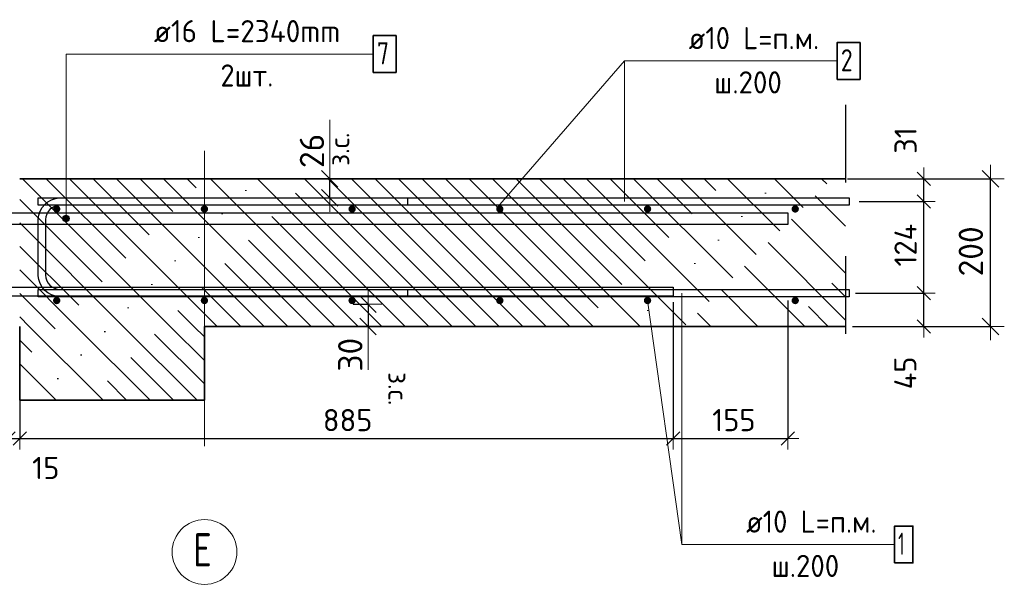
# Model space of a CAD drawing. Header units: metres. Extents: x -38 to 97, y -15 to 21.
# Tile 135 of 139: x 88.563 to 89.896, y -5.78 to -5.015. Entities that reach past the tile are written whole.
import ezdxf

# ---------------------------------------------------------------- set-up
doc = ezdxf.new("R2010")
doc.units = ezdxf.units.M
doc.header["$PDMODE"] = 65
for name, pattern in [('______11', [0.5, 0.4, -0.05, 0, -0.05]), ('______4', [0.135, 0.105, -0.03]), ('______5', [1.1, 0.8, -0.1, 0.1, -0.1])]:
    doc.linetypes.add(name, pattern=pattern)
for name, color, linetype, lineweight in [('XR$6$Арм. стержнями верхней зоны', 180, 'Continuous', 35), ('XR$6$Арм. стержнями нижней зоны', 180, 'Continuous', 35), ('XR$6$Арм.стержн. Арматура края', 96, 'Continuous', 35), ('XR$6$Арм.стержн.горизонт. 1', 180, 'Continuous', 35), ('XR$6$Арм.стержн.горизонт. 2', 202, 'Continuous', 35), ('XR$6$ВК__отв в полу 1-2 эт', 220, 'Continuous', 25), ('XR$6$Осевая линия (1)', 7, '______5', 13), ('XR$6$Размерная линия (1)', 7, 'Continuous', 13), ('XR$6$Размерная линия_ общее', 7, 'Continuous', 13)]:
    doc.layers.add(name, color=color, linetype=linetype, lineweight=lineweight)
doc.styles.add('ISOCPEUR', font='txt')
doc.dimstyles.new('DIMSTYLE_11', dxfattribs={"dimtxt": 0.033, "dimasz": 0.0375, "dimexe": 0, "dimexo": 0, "dimgap": 0.0165, "dimtad": 2, "dimdec": 0, "dimlfac": 1000, "dimrnd": 1, "dimzin": 12, "dimdsep": 46, "dimtxsty": 'ISOCPEUR', "dimblk1": 'ALL_ML_STRICH', "dimblk2": 'ALL_ML_STRICH', "dimsah": 1, "dimcen": 0, "dimclrd": 7, "dimclre": 256, "dimclrt": 7, "dimadec": 0, "dimazin": 0, "dimtfac": 1, "dimtdec": 0, "dimtix": 1, "dimtmove": 2, "dimatfit": 3, "dimfxl": 0, "dimtzin": 0, "dimlwd": 0, "dimlwe": -3, "dimarcsym": 0})
doc.dimstyles.new('DIMSTYLE_17', dxfattribs={"dimtxt": 0.033, "dimasz": 0.0375, "dimexe": 0, "dimexo": 0, "dimgap": 0.0165, "dimtad": 2, "dimdec": 0, "dimlfac": 1000, "dimrnd": 1, "dimzin": 12, "dimdsep": 46, "dimtxsty": 'ISOCPEUR', "dimblk1": 'ALL_ML_STRICH', "dimblk2": 'ALL_ML_STRICH', "dimsah": 1, "dimcen": 0, "dimclrd": 7, "dimclre": 256, "dimclrt": 7, "dimadec": 0, "dimazin": 0, "dimtfac": 1, "dimtdec": 0, "dimtix": 1, "dimtmove": 2, "dimatfit": 3, "dimfxl": 0, "dimtvp": 1.2, "dimtzin": 0, "dimlwd": 0, "dimlwe": -3, "dimarcsym": 0})
doc.dimstyles.new('DIMSTYLE_21', dxfattribs={"dimtxt": 0.03, "dimasz": 0.03, "dimexe": 0, "dimexo": 0, "dimgap": 0.015, "dimtad": 2, "dimdec": 0, "dimlfac": 1000, "dimrnd": 1, "dimzin": 12, "dimdsep": 46, "dimtxsty": 'ISOCPEUR', "dimblk1": 'ALL_ML_STRICH', "dimblk2": 'ALL_ML_STRICH', "dimsah": 1, "dimcen": 0, "dimclrd": 7, "dimclre": 256, "dimclrt": 7, "dimadec": 0, "dimazin": 0, "dimtfac": 1, "dimtdec": 0, "dimtix": 1, "dimtmove": 2, "dimatfit": 3, "dimfxl": 0, "dimtvp": 1.2, "dimtzin": 0, "dimlwd": 0, "dimlwe": -3, "dimarcsym": 0})
doc.dimstyles.new('DIMSTYLE_22', dxfattribs={"dimtxt": 0.03, "dimasz": 0.03, "dimexe": 0, "dimexo": 0, "dimgap": 0.015, "dimtad": 2, "dimdec": 0, "dimlfac": 1000, "dimrnd": 1, "dimzin": 12, "dimdsep": 46, "dimtxsty": 'ISOCPEUR', "dimblk1": 'ALL_ML_STRICH', "dimblk2": 'ALL_ML_STRICH', "dimsah": 1, "dimcen": 0, "dimclrd": 7, "dimclre": 256, "dimclrt": 7, "dimadec": 0, "dimazin": 0, "dimtfac": 1, "dimtdec": 0, "dimtix": 1, "dimtmove": 2, "dimatfit": 3, "dimfxl": 0, "dimtzin": 0, "dimlwd": 0, "dimlwe": -3, "dimarcsym": 0})
doc.dimstyles.new('DIMSTYLE_24', dxfattribs={"dimtxt": 0.03, "dimasz": 0.03, "dimexe": 0, "dimexo": 0, "dimgap": 0.015, "dimtad": 2, "dimdec": 0, "dimlfac": 1000, "dimrnd": 5, "dimzin": 12, "dimdsep": 46, "dimtxsty": 'ISOCPEUR', "dimblk1": 'ALL_ML_STRICH', "dimblk2": 'ALL_ML_STRICH', "dimsah": 1, "dimcen": 0, "dimclrd": 7, "dimclre": 256, "dimclrt": 7, "dimadec": 0, "dimazin": 0, "dimtfac": 1, "dimtdec": 0, "dimtix": 1, "dimtmove": 2, "dimatfit": 3, "dimfxl": 0, "dimtzin": 0, "dimlwd": 0, "dimlwe": -3, "dimarcsym": 0})
doc.dimstyles.new('DIMSTYLE_32', dxfattribs={"dimtxt": 0.03, "dimasz": 0.03, "dimexe": 0, "dimexo": 0, "dimgap": 0.015, "dimtad": 0, "dimdec": 0, "dimlfac": 1000, "dimrnd": 5, "dimzin": 12, "dimdsep": 46, "dimtxsty": 'ISOCPEUR', "dimblk1": 'ALL_ML_STRICH', "dimblk2": 'ALL_ML_STRICH', "dimsah": 1, "dimcen": 0, "dimclrd": 7, "dimclre": 256, "dimclrt": 7, "dimadec": 0, "dimazin": 0, "dimtfac": 1, "dimtdec": 0, "dimtix": 1, "dimtmove": 2, "dimatfit": 3, "dimfxl": 0, "dimtvp": 1.2, "dimtzin": 0, "dimlwd": 0, "dimlwe": -3, "dimarcsym": 0})
pattern_1 = [(135, (0, 0), (-0.031819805, -0.031819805), [0.4, -0.05, 0, -0.05]), (135, (-0.01591, -0.01591), (-0.031819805, -0.031819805), [0.8, -0.1, 0.1, -0.1])]

# ---------------------------------------------------------------- blocks, each defined once
blk = doc.blocks.new('ALL_ML_STRICH')
at = {"color": 0, "linetype": 'ByBlock', "lineweight": -2}
for p, q in [((0, -0.5), (0, 0.5)), ((-1, 0), (0.5, 0)), ((-0.3, -0.3), (0.3, 0.3))]:
    blk.add_line(p, q, dxfattribs=at)
blk = doc.blocks.new('*D826')
at = {"layer": 'DEFPOINTS', "color": 7, "linetype": 'Continuous', "lineweight": 13, "transparency": 33554687}
for p in [(89.6709, -5.2308), (89.6709, -5.4308), (89.8775, -5.4308)]:
    blk.add_point(p, dxfattribs=at)
at = {"layer": 'XR$6$Размерная линия_ общее', "color": 253, "linetype": 'Continuous', "lineweight": -2, "true_color": 0xa0a0a0, "transparency": 33554687}
for p, q in [((89.6909, -5.2308), (89.8775, -5.2308)), ((89.6909, -5.4308), (89.8775, -5.4308))]:
    blk.add_line(p, q, dxfattribs=at)
at = {"layer": 'XR$6$Размерная линия_ общее', "color": 7, "linetype": 'Continuous', "lineweight": -2, "transparency": 33554687}
blk.add_line((89.8775, -5.4308), (89.8775, -5.2308), dxfattribs=at)
at = {"layer": 'XR$6$Размерная линия_ общее', "color": 7, "linetype": 'Continuous', "lineweight": 13, "transparency": 33554687, "xscale": 0.0375, "yscale": 0.0375, "zscale": 0.0375}
for p, rotation in [((89.8775, -5.2308), 90), ((89.8775, -5.4308), 270)]:
    blk.add_blockref('ALL_ML_STRICH', p, dxfattribs=dict(at, rotation=rotation))
at = {"layer": 'XR$6$Размерная линия_ общее', "color": 7, "linetype": 'Continuous', "lineweight": 13, "transparency": 33554687, "insert": (89.851, -5.3292), "char_height": 0.033, "width": 0.099, "attachment_point": 5, "rotation": 90, "style": 'ISOCPEUR'}
blk.add_mtext('\\A1;{200}', dxfattribs=at)
blk = doc.blocks.new('*D877')
at = {"layer": 'DEFPOINTS', "color": 7, "linetype": 'Continuous', "lineweight": 13, "transparency": 33554687}
for p in [(88.9947, -5.4008), (89.0347, -5.4008), (88.9947, -5.4308)]:
    blk.add_point(p, dxfattribs=at)
at = {"layer": 'XR$6$Размерная линия_ общее', "color": 253, "linetype": 'Continuous', "lineweight": -2, "true_color": 0xa0a0a0, "transparency": 33554687}
for p, q in [((89.0147, -5.4008), (89.0347, -5.4008)), ((89.0147, -5.4308), (89.0347, -5.4308))]:
    blk.add_line(p, q, dxfattribs=at)
at = {"layer": 'XR$6$Размерная линия_ общее', "color": 7, "linetype": 'Continuous', "lineweight": -2, "transparency": 33554687}
blk.add_line((89.0347, -5.4008), (89.0347, -5.4308), dxfattribs=at)
at = {"layer": 'XR$6$Размерная линия_ общее', "color": 7, "linetype": 'Continuous', "lineweight": 13, "transparency": 33554687, "xscale": 0.0375, "yscale": 0.0375, "zscale": 0.0375}
for p, rotation in [((89.0347, -5.4008), 90), ((89.0347, -5.4308), 270)]:
    blk.add_blockref('ALL_ML_STRICH', p, dxfattribs=dict(at, rotation=rotation))
at = {"layer": 'XR$6$Размерная линия_ общее', "color": 7, "linetype": 'Continuous', "lineweight": 13, "transparency": 33554687, "insert": (89.0107, -5.4692), "char_height": 0.033, "width": 0.066, "attachment_point": 5, "rotation": 90, "style": 'ISOCPEUR'}
blk.add_mtext('\\A1;{30}', dxfattribs=at)
at = {"layer": 'XR$6$Размерная линия_ общее', "color": 7, "linetype": 'Continuous', "lineweight": 13, "transparency": 33554687, "insert": (89.0892, -5.4927), "char_height": 0.027, "width": 0.00135, "attachment_point": 1, "rotation": 270, "line_spacing_factor": 0.60241, "style": 'ISOCPEUR'}
blk.add_mtext('з.с.', dxfattribs=at)
blk = doc.blocks.new('*D986')
at = {"layer": 'DEFPOINTS', "color": 7, "linetype": 'Continuous', "lineweight": 13, "transparency": 33554687}
for p in [(88.9428, -5.2308), (88.9428, -5.2568), (88.9828, -5.2568)]:
    blk.add_point(p, dxfattribs=at)
at = {"layer": 'XR$6$Размерная линия_ общее', "color": 253, "linetype": 'Continuous', "lineweight": -2, "true_color": 0xa0a0a0, "transparency": 33554687}
for p, q in [((88.9628, -5.2308), (88.9828, -5.2308)), ((88.9628, -5.2568), (88.9828, -5.2568))]:
    blk.add_line(p, q, dxfattribs=at)
at = {"layer": 'XR$6$Размерная линия_ общее', "color": 7, "linetype": 'Continuous', "lineweight": -2, "transparency": 33554687}
blk.add_line((88.9828, -5.2568), (88.9828, -5.2308), dxfattribs=at)
at = {"layer": 'XR$6$Размерная линия_ общее', "color": 7, "linetype": 'Continuous', "lineweight": 13, "transparency": 33554687, "xscale": 0.0375, "yscale": 0.0375, "zscale": 0.0375}
for p, rotation in [((88.9828, -5.2308), 90), ((88.9828, -5.2568), 270)]:
    blk.add_blockref('ALL_ML_STRICH', p, dxfattribs=dict(at, rotation=rotation))
at = {"layer": 'XR$6$Размерная линия_ общее', "color": 7, "linetype": 'Continuous', "lineweight": 13, "transparency": 33554687, "insert": (88.9824, -5.2134), "char_height": 0.027, "width": 0.00135, "attachment_point": 1, "rotation": 90, "line_spacing_factor": 0.60241, "style": 'ISOCPEUR'}
blk.add_mtext('з.с.', dxfattribs=at)
at = {"layer": 'XR$6$Размерная линия_ общее', "color": 7, "linetype": 'Continuous', "lineweight": 13, "transparency": 33554687, "insert": (88.9588, -5.1931), "char_height": 0.033, "width": 0.066, "attachment_point": 5, "rotation": 90, "style": 'ISOCPEUR'}
blk.add_mtext('\\A1;{26}', dxfattribs=at)
blk = doc.blocks.new('*D1027')
at = {"layer": 'DEFPOINTS', "color": 7, "linetype": 'Continuous', "lineweight": 13, "transparency": 33554687}
for p in [(89.6748, -5.3858), (89.6877, -5.4308), (89.7875, -5.4308)]:
    blk.add_point(p, dxfattribs=at)
at = {"layer": 'XR$6$Размерная линия (1)', "color": 9, "linetype": 'Continuous', "lineweight": -2, "true_color": 0xc7c7c7, "transparency": 33554687}
for p, q in [((89.6948, -5.3858), (89.7875, -5.3858)), ((89.7077, -5.4308), (89.7875, -5.4308))]:
    blk.add_line(p, q, dxfattribs=at)
at = {"layer": 'XR$6$Размерная линия (1)', "color": 7, "linetype": 'Continuous', "lineweight": -2, "transparency": 33554687}
blk.add_line((89.7875, -5.4308), (89.7875, -5.3858), dxfattribs=at)
at = {"layer": 'XR$6$Размерная линия (1)', "color": 7, "linetype": 'Continuous', "lineweight": 13, "transparency": 33554687, "xscale": 0.03, "yscale": 0.03, "zscale": 0.03}
for p, rotation in [((89.7875, -5.3858), 90), ((89.7875, -5.4308), 270)]:
    blk.add_blockref('ALL_ML_STRICH', p, dxfattribs=dict(at, rotation=rotation))
at = {"layer": 'XR$6$Размерная линия (1)', "color": 7, "linetype": 'Continuous', "lineweight": 13, "transparency": 33554687, "insert": (89.7622, -5.4939), "char_height": 0.03, "width": 0.06, "attachment_point": 5, "rotation": 90, "style": 'ISOCPEUR'}
blk.add_mtext('\\A1;{45}', dxfattribs=at)
blk = doc.blocks.new('*D1028')
at = {"layer": 'DEFPOINTS', "color": 7, "linetype": 'Continuous', "lineweight": 13, "transparency": 33554687}
for p in [(89.6798, -5.2618), (89.6748, -5.3858), (89.7875, -5.3858)]:
    blk.add_point(p, dxfattribs=at)
at = {"layer": 'XR$6$Размерная линия (1)', "color": 9, "linetype": 'Continuous', "lineweight": -2, "true_color": 0xc7c7c7, "transparency": 33554687}
for p, q in [((89.6998, -5.2618), (89.7875, -5.2618)), ((89.6948, -5.3858), (89.7875, -5.3858))]:
    blk.add_line(p, q, dxfattribs=at)
at = {"layer": 'XR$6$Размерная линия (1)', "color": 7, "linetype": 'Continuous', "lineweight": -2, "transparency": 33554687}
blk.add_line((89.7875, -5.3858), (89.7875, -5.2618), dxfattribs=at)
at = {"layer": 'XR$6$Размерная линия (1)', "color": 7, "linetype": 'Continuous', "lineweight": 13, "transparency": 33554687, "xscale": 0.03, "yscale": 0.03, "zscale": 0.03}
for p, rotation in [((89.7875, -5.2618), 90), ((89.7875, -5.3858), 270)]:
    blk.add_blockref('ALL_ML_STRICH', p, dxfattribs=dict(at, rotation=rotation))
at = {"layer": 'XR$6$Размерная линия (1)', "color": 7, "linetype": 'Continuous', "lineweight": 13, "transparency": 33554687, "insert": (89.7625, -5.3208), "char_height": 0.03, "width": 0.09, "attachment_point": 5, "rotation": 90, "style": 'ISOCPEUR'}
blk.add_mtext('\\A1;{124}', dxfattribs=at)
blk = doc.blocks.new('*D1029')
at = {"layer": 'DEFPOINTS', "color": 7, "linetype": 'Continuous', "lineweight": 13, "transparency": 33554687}
for p in [(89.664, -5.2308), (89.6798, -5.2618), (89.7875, -5.2618)]:
    blk.add_point(p, dxfattribs=at)
at = {"layer": 'XR$6$Размерная линия (1)', "color": 9, "linetype": 'Continuous', "lineweight": -2, "true_color": 0xc7c7c7, "transparency": 33554687}
for p, q in [((89.684, -5.2308), (89.7875, -5.2308)), ((89.6998, -5.2618), (89.7875, -5.2618))]:
    blk.add_line(p, q, dxfattribs=at)
at = {"layer": 'XR$6$Размерная линия (1)', "color": 7, "linetype": 'Continuous', "lineweight": -2, "transparency": 33554687}
blk.add_line((89.7875, -5.2618), (89.7875, -5.2308), dxfattribs=at)
at = {"layer": 'XR$6$Размерная линия (1)', "color": 7, "linetype": 'Continuous', "lineweight": 13, "transparency": 33554687, "xscale": 0.03, "yscale": 0.03, "zscale": 0.03}
for p, rotation in [((89.7875, -5.2308), 90), ((89.7875, -5.2618), 270)]:
    blk.add_blockref('ALL_ML_STRICH', p, dxfattribs=dict(at, rotation=rotation))
at = {"layer": 'XR$6$Размерная линия (1)', "color": 7, "linetype": 'Continuous', "lineweight": 13, "transparency": 33554687, "insert": (89.7626, -5.179), "char_height": 0.03, "width": 0.06, "attachment_point": 5, "rotation": 90, "style": 'ISOCPEUR'}
blk.add_mtext('\\A1;{31}', dxfattribs=at)
blk = doc.blocks.new('*D1034')
at = {"layer": 'DEFPOINTS', "color": 7, "linetype": 'Continuous', "lineweight": 13, "transparency": 33554687}
for p in [(88.5481, -5.3838), (88.5631, -5.4308), (88.5481, -5.5828)]:
    blk.add_point(p, dxfattribs=at)
at = {"layer": 'XR$6$Размерная линия (1)', "color": 9, "linetype": 'Continuous', "lineweight": -2, "true_color": 0xc7c7c7, "transparency": 33554687}
for p, q in [((88.5481, -5.4038), (88.5481, -5.5828)), ((88.5631, -5.4508), (88.5631, -5.5828))]:
    blk.add_line(p, q, dxfattribs=at)
at = {"layer": 'XR$6$Размерная линия (1)', "color": 7, "linetype": 'Continuous', "lineweight": -2, "transparency": 33554687}
blk.add_line((88.5481, -5.5828), (88.5631, -5.5828), dxfattribs=at)
at = {"layer": 'XR$6$Размерная линия (1)', "color": 7, "linetype": 'Continuous', "lineweight": 13, "transparency": 33554687, "xscale": 0.03, "yscale": 0.03, "zscale": 0.03, "rotation": 180}
blk.add_blockref('ALL_ML_STRICH', (88.5481, -5.5828), dxfattribs=at)
at = {"layer": 'XR$6$Размерная линия (1)', "color": 7, "linetype": 'Continuous', "lineweight": 13, "transparency": 33554687, "xscale": 0.03, "yscale": 0.03, "zscale": 0.03}
blk.add_blockref('ALL_ML_STRICH', (88.5631, -5.5828), dxfattribs=at)
at = {"layer": 'XR$6$Размерная линия (1)', "color": 7, "linetype": 'Continuous', "lineweight": 13, "transparency": 33554687, "insert": (88.5984, -5.6226), "char_height": 0.03, "width": 0.06, "attachment_point": 5, "style": 'ISOCPEUR'}
blk.add_mtext('\\A1;{15}', dxfattribs=at)
blk = doc.blocks.new('*D1035')
at = {"layer": 'DEFPOINTS', "color": 7, "linetype": 'Continuous', "lineweight": 13, "transparency": 33554687}
for p in [(89.4481, -5.3778), (88.5631, -5.4308), (88.5631, -5.5828)]:
    blk.add_point(p, dxfattribs=at)
at = {"layer": 'XR$6$Размерная линия (1)', "color": 9, "linetype": 'Continuous', "lineweight": -2, "true_color": 0xc7c7c7, "transparency": 33554687}
for p, q in [((89.4481, -5.3978), (89.4481, -5.5828)), ((88.5631, -5.4508), (88.5631, -5.5828))]:
    blk.add_line(p, q, dxfattribs=at)
at = {"layer": 'XR$6$Размерная линия (1)', "color": 7, "linetype": 'Continuous', "lineweight": -2, "transparency": 33554687}
blk.add_line((88.5631, -5.5828), (89.4481, -5.5828), dxfattribs=at)
at = {"layer": 'XR$6$Размерная линия (1)', "color": 7, "linetype": 'Continuous', "lineweight": 13, "transparency": 33554687, "xscale": 0.03, "yscale": 0.03, "zscale": 0.03, "rotation": 180}
blk.add_blockref('ALL_ML_STRICH', (88.5631, -5.5828), dxfattribs=at)
at = {"layer": 'XR$6$Размерная линия (1)', "color": 7, "linetype": 'Continuous', "lineweight": 13, "transparency": 33554687, "xscale": 0.03, "yscale": 0.03, "zscale": 0.03}
blk.add_blockref('ALL_ML_STRICH', (89.4481, -5.5828), dxfattribs=at)
at = {"layer": 'XR$6$Размерная линия (1)', "color": 7, "linetype": 'Continuous', "lineweight": 13, "transparency": 33554687, "insert": (89.0071, -5.5578), "char_height": 0.03, "width": 0.09, "attachment_point": 5, "style": 'ISOCPEUR'}
blk.add_mtext('\\A1;{885}', dxfattribs=at)
blk = doc.blocks.new('*D1036')
at = {"layer": 'DEFPOINTS', "color": 7, "linetype": 'Continuous', "lineweight": 13, "transparency": 33554687}
for p in [(89.4481, -5.3778), (89.6031, -5.3758), (89.4481, -5.5828)]:
    blk.add_point(p, dxfattribs=at)
at = {"layer": 'XR$6$Размерная линия (1)', "color": 9, "linetype": 'Continuous', "lineweight": -2, "true_color": 0xc7c7c7, "transparency": 33554687}
for p, q in [((89.4481, -5.3978), (89.4481, -5.5828)), ((89.6031, -5.3958), (89.6031, -5.5828))]:
    blk.add_line(p, q, dxfattribs=at)
at = {"layer": 'XR$6$Размерная линия (1)', "color": 7, "linetype": 'Continuous', "lineweight": -2, "transparency": 33554687}
blk.add_line((89.4481, -5.5828), (89.6031, -5.5828), dxfattribs=at)
at = {"layer": 'XR$6$Размерная линия (1)', "color": 7, "linetype": 'Continuous', "lineweight": 13, "transparency": 33554687, "xscale": 0.03, "yscale": 0.03, "zscale": 0.03, "rotation": 180}
blk.add_blockref('ALL_ML_STRICH', (89.4481, -5.5828), dxfattribs=at)
at = {"layer": 'XR$6$Размерная линия (1)', "color": 7, "linetype": 'Continuous', "lineweight": 13, "transparency": 33554687, "xscale": 0.03, "yscale": 0.03, "zscale": 0.03}
blk.add_blockref('ALL_ML_STRICH', (89.6031, -5.5828), dxfattribs=at)
at = {"layer": 'XR$6$Размерная линия (1)', "color": 7, "linetype": 'Continuous', "lineweight": 13, "transparency": 33554687, "insert": (89.5301, -5.5578), "char_height": 0.03, "width": 0.09, "attachment_point": 5, "style": 'ISOCPEUR'}
blk.add_mtext('\\A1;{155}', dxfattribs=at)

msp = doc.modelspace()

# ---------------------------------------------------------------- hatches: boundary and pattern name
at = {"linetype": 'Continuous', "lineweight": 13, "transparency": 33554687}
h = msp.add_hatch(dxfattribs=at)
h.set_pattern_fill('__________540', scale=0.015, style=0, pattern_type=2)
h.set_pattern_definition(pattern_1)
h.paths.add_polyline_path([(88.5631, -5.2308), (88.5631, -5.4308), (89.6813, -5.4308), (89.6813, -5.2308)], flags=0)
at = {"linetype": 'Continuous', "lineweight": 25, "transparency": 33554687}
h = msp.add_hatch(dxfattribs=at)
h.set_pattern_fill('__________540', scale=0.015, style=0, pattern_type=2)
h.set_pattern_definition(pattern_1)
h.paths.add_polyline_path([(88.8131, -5.4308), (88.5631, -5.4308), (88.5631, -5.5308), (88.8131, -5.5308)], flags=0)
at = {"layer": 'XR$6$Арм. стержнями верхней зоны', "linetype": 'Continuous', "lineweight": 50, "transparency": 33554687}
for points in [[(88.6182, -5.2718), (88.6178, -5.2699), (88.6167, -5.2683), (88.6151, -5.2672), (88.6132, -5.2668), (88.6113, -5.2672), (88.6097, -5.2683), (88.6086, -5.2699), (88.6082, -5.2718), (88.6086, -5.2737), (88.6097, -5.2753), (88.6113, -5.2764), (88.6132, -5.2768), (88.6151, -5.2764), (88.6167, -5.2753), (88.6178, -5.2737)], [(88.8182, -5.2718), (88.8178, -5.2699), (88.8167, -5.2683), (88.8151, -5.2672), (88.8132, -5.2668), (88.8113, -5.2672), (88.8097, -5.2683), (88.8086, -5.2699), (88.8082, -5.2718), (88.8086, -5.2737), (88.8097, -5.2753), (88.8113, -5.2764), (88.8132, -5.2768), (88.8151, -5.2764), (88.8167, -5.2753), (88.8178, -5.2737)], [(89.0182, -5.2718), (89.0178, -5.2699), (89.0167, -5.2683), (89.0151, -5.2672), (89.0132, -5.2668), (89.0113, -5.2672), (89.0097, -5.2683), (89.0086, -5.2699), (89.0082, -5.2718), (89.0086, -5.2737), (89.0097, -5.2753), (89.0113, -5.2764), (89.0132, -5.2768), (89.0151, -5.2764), (89.0167, -5.2753), (89.0178, -5.2737)], [(89.2182, -5.2718), (89.2178, -5.2699), (89.2167, -5.2683), (89.2151, -5.2672), (89.2132, -5.2668), (89.2113, -5.2672), (89.2097, -5.2683), (89.2086, -5.2699), (89.2082, -5.2718), (89.2086, -5.2737), (89.2097, -5.2753), (89.2113, -5.2764), (89.2132, -5.2768), (89.2151, -5.2764), (89.2167, -5.2753), (89.2178, -5.2737)], [(89.4182, -5.2718), (89.4178, -5.2699), (89.4167, -5.2683), (89.4151, -5.2672), (89.4132, -5.2668), (89.4113, -5.2672), (89.4097, -5.2683), (89.4086, -5.2699), (89.4082, -5.2718), (89.4086, -5.2737), (89.4097, -5.2753), (89.4113, -5.2764), (89.4132, -5.2768), (89.4151, -5.2764), (89.4167, -5.2753), (89.4178, -5.2737)], [(89.6182, -5.2718), (89.6178, -5.2699), (89.6167, -5.2683), (89.6151, -5.2672), (89.6132, -5.2668), (89.6113, -5.2672), (89.6097, -5.2683), (89.6086, -5.2699), (89.6082, -5.2718), (89.6086, -5.2737), (89.6097, -5.2753), (89.6113, -5.2764), (89.6132, -5.2768), (89.6151, -5.2764), (89.6167, -5.2753), (89.6178, -5.2737)]]:
    msp.add_hatch(color=4, dxfattribs=at).paths.add_polyline_path(points)
at = {"layer": 'XR$6$Арм. стержнями нижней зоны', "linetype": 'Continuous', "lineweight": 50, "transparency": 33554687}
for points in [[(88.6182, -5.3958), (88.6178, -5.3939), (88.6167, -5.3923), (88.6151, -5.3912), (88.6132, -5.3908), (88.6113, -5.3912), (88.6097, -5.3923), (88.6086, -5.3939), (88.6082, -5.3958), (88.6086, -5.3977), (88.6097, -5.3993), (88.6113, -5.4004), (88.6132, -5.4008), (88.6151, -5.4004), (88.6167, -5.3993), (88.6178, -5.3977)], [(88.8182, -5.3958), (88.8178, -5.3939), (88.8167, -5.3923), (88.8151, -5.3912), (88.8132, -5.3908), (88.8113, -5.3912), (88.8097, -5.3923), (88.8086, -5.3939), (88.8082, -5.3958), (88.8086, -5.3977), (88.8097, -5.3993), (88.8113, -5.4004), (88.8132, -5.4008), (88.8151, -5.4004), (88.8167, -5.3993), (88.8178, -5.3977)], [(89.0182, -5.3958), (89.0178, -5.3939), (89.0167, -5.3923), (89.0151, -5.3912), (89.0132, -5.3908), (89.0113, -5.3912), (89.0097, -5.3923), (89.0086, -5.3939), (89.0082, -5.3958), (89.0086, -5.3977), (89.0097, -5.3993), (89.0113, -5.4004), (89.0132, -5.4008), (89.0151, -5.4004), (89.0167, -5.3993), (89.0178, -5.3977)], [(89.2182, -5.3958), (89.2178, -5.3939), (89.2167, -5.3923), (89.2151, -5.3912), (89.2132, -5.3908), (89.2113, -5.3912), (89.2097, -5.3923), (89.2086, -5.3939), (89.2082, -5.3958), (89.2086, -5.3977), (89.2097, -5.3993), (89.2113, -5.4004), (89.2132, -5.4008), (89.2151, -5.4004), (89.2167, -5.3993), (89.2178, -5.3977)], [(89.4182, -5.3958), (89.4178, -5.3939), (89.4167, -5.3923), (89.4151, -5.3912), (89.4132, -5.3908), (89.4113, -5.3912), (89.4097, -5.3923), (89.4086, -5.3939), (89.4082, -5.3958), (89.4086, -5.3977), (89.4097, -5.3993), (89.4113, -5.4004), (89.4132, -5.4008), (89.4151, -5.4004), (89.4167, -5.3993), (89.4178, -5.3977)], [(89.6182, -5.3958), (89.6178, -5.3939), (89.6167, -5.3923), (89.6151, -5.3912), (89.6132, -5.3908), (89.6113, -5.3912), (89.6097, -5.3923), (89.6086, -5.3939), (89.6082, -5.3958), (89.6086, -5.3977), (89.6097, -5.3993), (89.6113, -5.4004), (89.6132, -5.4008), (89.6151, -5.4004), (89.6167, -5.3993), (89.6178, -5.3977)]]:
    msp.add_hatch(color=4, dxfattribs=at).paths.add_polyline_path(points)
at = {"layer": 'XR$6$Арм.стержн.горизонт. 1', "linetype": 'Continuous', "lineweight": 13, "transparency": 33554687}
for points in [[(88.6297, -5.2826), (88.6219, -5.2826), (88.6213, -5.2848)], [(88.6297, -5.2826), (88.6213, -5.2848), (88.6303, -5.2848)], [(88.6297, -5.2826), (88.6219, -5.2826), (88.6213, -5.2848)], [(88.6297, -5.2826), (88.6213, -5.2848), (88.6303, -5.2848)], [(88.6303, -5.2848), (88.6213, -5.2848), (88.6219, -5.2871)], [(88.6303, -5.2848), (88.6213, -5.2848), (88.6219, -5.2871)], [(88.628, -5.2809), (88.6235, -5.2809), (88.6219, -5.2826)], [(88.628, -5.2809), (88.6219, -5.2826), (88.6297, -5.2826)], [(88.628, -5.2809), (88.6235, -5.2809), (88.6219, -5.2826)], [(88.628, -5.2809), (88.6219, -5.2826), (88.6297, -5.2826)], [(88.6303, -5.2848), (88.6219, -5.2871), (88.6297, -5.2871)], [(88.6303, -5.2848), (88.6219, -5.2871), (88.6297, -5.2871)], [(88.6297, -5.2871), (88.6219, -5.2871), (88.6235, -5.2887)], [(88.6297, -5.2871), (88.6219, -5.2871), (88.6235, -5.2887)], [(88.6235, -5.2809), (88.628, -5.2809), (88.6258, -5.2803)], [(88.6235, -5.2809), (88.628, -5.2809), (88.6258, -5.2803)], [(88.6297, -5.2871), (88.6235, -5.2887), (88.628, -5.2887)], [(88.6297, -5.2871), (88.6235, -5.2887), (88.628, -5.2887)], [(88.628, -5.2887), (88.6235, -5.2887), (88.6258, -5.2893)], [(88.628, -5.2887), (88.6235, -5.2887), (88.6258, -5.2893)]]:
    msp.add_hatch(color=7, dxfattribs=at).paths.add_polyline_path(points)

# ---------------------------------------------------------------- linework, layer by layer
at = {"color": 7, "linetype": '______4', "lineweight": 25, "transparency": 33554687}
msp.add_line((89.6813, -5.1308), (89.6813, -5.5308), dxfattribs=at)
at = {"color": 7, "linetype": 'Continuous', "lineweight": 13, "transparency": 33554687}
for p, q in [((88.9828, -5.2308), (88.9828, -5.1508)), ((89.0347, -5.4308), (89.0347, -5.4898))]:
    msp.add_line(p, q, dxfattribs=at)
at = {"color": 7, "linetype": 'Continuous', "lineweight": 35, "transparency": 33554687}
for p, q in [((89.6813, -5.2308), (88.5631, -5.2308)), ((88.5631, -5.4308), (88.5631, -5.5308)), ((88.8131, -5.4308), (89.6813, -5.4308)), ((88.8131, -5.5308), (88.8131, -5.4308)), ((88.5631, -5.5308), (88.8131, -5.5308))]:
    msp.add_line(p, q, dxfattribs=at)
at = {"layer": 'XR$6$Арм. стержнями верхней зоны', "color": 7, "linetype": 'Continuous', "lineweight": 13, "transparency": 33554687}
for q in [(89.6699, -5.0713), (89.3819, -5.2618)]:
    msp.add_line((89.3819, -5.0713), q, dxfattribs=at)
at = {"layer": 'XR$6$Арм. стержнями верхней зоны', "color": 7, "linetype": 'Continuous', "lineweight": 35, "transparency": 33554687}
msp.add_lwpolyline([(89.6699, -5.0963), (89.7009, -5.0963), (89.7009, -5.0463), (89.6699, -5.0463), (89.6699, -5.0963)], dxfattribs=at)
at = {"layer": 'XR$6$Арм. стержнями верхней зоны', "color": 4, "linetype": 'Continuous', "lineweight": 25, "transparency": 33554687}
msp.add_lwpolyline([(88.5881, -5.2568), (89.6863, -5.2568), (89.6863, -5.2668), (88.5881, -5.2668), (88.5881, -5.2568)], dxfattribs=at)
msp.add_lwpolyline([(88.5881, -5.2568), (89.6863, -5.2568), (89.6863, -5.2668), (88.5881, -5.2668), (88.5881, -5.2568)], dxfattribs=at)
at = {"layer": 'XR$6$Арм. стержнями нижней зоны', "color": 7, "linetype": 'Continuous', "lineweight": 13, "transparency": 33554687}
for q in [(89.4596, -5.3858), (89.7476, -5.7263)]:
    msp.add_line((89.4596, -5.7263), q, dxfattribs=at)
at = {"layer": 'XR$6$Арм. стержнями нижней зоны', "color": 4, "linetype": 'Continuous', "lineweight": 25, "transparency": 33554687}
msp.add_lwpolyline([(88.5881, -5.3808), (89.6863, -5.3808), (89.6863, -5.3908), (88.5881, -5.3908), (88.5881, -5.3808)], dxfattribs=at)
msp.add_lwpolyline([(88.5881, -5.3808), (89.6863, -5.3808), (89.6863, -5.3908), (88.5881, -5.3908), (88.5881, -5.3808)], dxfattribs=at)
at = {"layer": 'XR$6$Арм. стержнями нижней зоны', "color": 7, "linetype": 'Continuous', "lineweight": 35, "transparency": 33554687}
msp.add_lwpolyline([(89.7476, -5.7513), (89.7726, -5.7513), (89.7726, -5.7013), (89.7476, -5.7013), (89.7476, -5.7513)], dxfattribs=at)
at = {"layer": 'XR$6$Арм.стержн. Арматура края', "color": 4, "linetype": 'Continuous', "lineweight": 25, "transparency": 33554687}
msp.add_lwpolyline([(89.0881, -5.3908), (88.6166, -5.3908), (88.6114, -5.3901), (88.606, -5.3883), (88.601, -5.3855), (88.5969, -5.382), (88.5934, -5.3779), (88.5906, -5.3729), (88.5888, -5.3675), (88.5881, -5.3622), (88.5881, -5.2854), (88.5888, -5.2802), (88.5906, -5.2747), (88.5934, -5.2697), (88.5969, -5.2656), (88.601, -5.2621), (88.606, -5.2593), (88.6114, -5.2575), (88.6166, -5.2568), (89.0881, -5.2568), (89.0881, -5.2668), (88.6173, -5.2668), (88.6137, -5.2673), (88.61, -5.2685), (88.6067, -5.2704), (88.604, -5.2727), (88.6017, -5.2754), (88.5998, -5.2788), (88.5986, -5.2824), (88.5981, -5.2861), (88.5981, -5.3616), (88.5986, -5.3652), (88.5998, -5.3689), (88.6017, -5.3722), (88.604, -5.3749), (88.6067, -5.3772), (88.61, -5.3791), (88.6137, -5.3803), (88.6173, -5.3808), (89.0881, -5.3808), (89.0881, -5.3908)], dxfattribs=at)
msp.add_lwpolyline([(89.0881, -5.3908), (88.6166, -5.3908), (88.6114, -5.3901), (88.606, -5.3883), (88.601, -5.3855), (88.5969, -5.382), (88.5934, -5.3779), (88.5906, -5.3729), (88.5888, -5.3675), (88.5881, -5.3622), (88.5881, -5.2854), (88.5888, -5.2802), (88.5906, -5.2747), (88.5934, -5.2697), (88.5969, -5.2656), (88.601, -5.2621), (88.606, -5.2593), (88.6114, -5.2575), (88.6166, -5.2568), (89.0881, -5.2568), (89.0881, -5.2668), (88.6173, -5.2668), (88.6137, -5.2673), (88.61, -5.2685), (88.6067, -5.2704), (88.604, -5.2727), (88.6017, -5.2754), (88.5998, -5.2788), (88.5986, -5.2824), (88.5981, -5.2861), (88.5981, -5.3616), (88.5986, -5.3652), (88.5998, -5.3689), (88.6017, -5.3722), (88.604, -5.3749), (88.6067, -5.3772), (88.61, -5.3791), (88.6137, -5.3803), (88.6173, -5.3808), (89.0881, -5.3808), (89.0881, -5.3908)], dxfattribs=at)
at = {"layer": 'XR$6$Арм.стержн.горизонт. 1', "color": 7, "linetype": 'Continuous', "lineweight": 13, "transparency": 33554687}
for p, q in [((88.6258, -5.0619), (89.0418, -5.0619)), ((88.6258, -5.0619), (88.6258, -5.2848)), ((88.6258, -5.0619), (88.6258, -5.2848)), ((88.6213, -5.2848), (88.6213, -5.2848)), ((88.6213, -5.2848), (88.6213, -5.2848)), ((88.6258, -5.2803), (88.6258, -5.2803)), ((88.6258, -5.2803), (88.6258, -5.2803)), ((88.6258, -5.2893), (88.6258, -5.2893)), ((88.6258, -5.2893), (88.6258, -5.2893)), ((88.6303, -5.2848), (88.6303, -5.2848)), ((88.6303, -5.2848), (88.6303, -5.2848))]:
    msp.add_line(p, q, dxfattribs=at)
at = {"layer": 'XR$6$Арм.стержн.горизонт. 1', "color": 7, "linetype": 'Continuous', "lineweight": 35, "transparency": 33554687}
msp.add_lwpolyline([(89.0418, -5.0869), (89.0728, -5.0869), (89.0728, -5.0369), (89.0418, -5.0369), (89.0418, -5.0869)], dxfattribs=at)
at = {"layer": 'XR$6$Арм.стержн.горизонт. 1', "color": 7, "linetype": 'Continuous', "lineweight": 25, "transparency": 33554687}
msp.add_lwpolyline([(89.6031, -5.2928), (87.2631, -5.2928), (87.2631, -5.2768), (89.6031, -5.2768), (89.6031, -5.2928)], dxfattribs=at)
msp.add_lwpolyline([(89.6031, -5.2928), (87.2631, -5.2928), (87.2631, -5.2768), (89.6031, -5.2768), (89.6031, -5.2928)], dxfattribs=at)
at = {"layer": 'XR$6$Арм.стержн.горизонт. 1', "color": 7, "linetype": 'Continuous', "lineweight": 13, "transparency": 33554687}
msp.add_circle((88.6258, -5.2848), 0.0045, dxfattribs=at)
msp.add_circle((88.6258, -5.2848), 0.0045, dxfattribs=at)
at = {"layer": 'XR$6$Арм.стержн.горизонт. 2', "color": 34, "linetype": 'Continuous', "lineweight": 25, "transparency": 33554687}
msp.add_lwpolyline([(87.4981, -5.3778), (89.4481, -5.3778), (89.4481, -5.3898), (87.4981, -5.3898), (87.4981, -5.3778)], dxfattribs=at)
msp.add_lwpolyline([(87.4981, -5.3778), (89.4481, -5.3778), (89.4481, -5.3898), (87.4981, -5.3898), (87.4981, -5.3778)], dxfattribs=at)
at = {"layer": 'XR$6$ВК__отв в полу 1-2 эт', "color": 7, "linetype": 'Continuous', "lineweight": 13, "transparency": 33554687}
for p, q in [((89.2132, -5.2658), (89.3819, -5.0713)), ((89.4132, -5.3958), (89.4596, -5.7263))]:
    msp.add_line(p, q, dxfattribs=at)
at = {"layer": 'XR$6$Осевая линия (1)', "color": 253, "linetype": '______11', "lineweight": 13, "true_color": 0xa0a0a0, "transparency": 33554687}
msp.add_line((88.8131, -5.1932), (88.8131, -5.6902), dxfattribs=at)
at = {"layer": 'XR$6$Осевая линия (1)', "color": 7, "linetype": 'Continuous', "lineweight": 13, "transparency": 33554687}
msp.add_circle((88.8134, -5.7364), 0.0439, dxfattribs=at)

# ---------------------------------------------------------------- texts
at = {"layer": 'XR$6$Арм. стержнями верхней зоны', "color": 7, "linetype": 'Continuous', "lineweight": 25, "transparency": 33554687, "char_height": 0.03, "attachment_point": 7, "style": 'ISOCPEUR'}
for s, insert, width in [('\\W0.94;ø10 L=п.м.', (89.4689, -5.0553), 0.199983), ('\\W0.78;2', (89.6749, -5.0853), 0.032641), ('\\W0.95;ш.200 ', (89.5034, -5.1153), 0.1312)]:
    msp.add_mtext(s, dxfattribs=dict(at, insert=insert, width=width))
at = {"layer": 'XR$6$Арм. стержнями нижней зоны', "color": 7, "linetype": 'Continuous', "lineweight": 25, "transparency": 33554687, "char_height": 0.03, "attachment_point": 7, "style": 'ISOCPEUR'}
for s, insert, width in [('\\W0.94;ø10 L=п.м.', (89.5466, -5.7103), 0.199983), ('\\W0.56;1', (89.7526, -5.7403), 0.023333), ('\\W0.95;ш.200 ', (89.5811, -5.7703), 0.1312)]:
    msp.add_mtext(s, dxfattribs=dict(at, insert=insert, width=width))
at = {"layer": 'XR$6$Арм.стержн.горизонт. 1', "color": 7, "linetype": 'Continuous', "lineweight": 25, "transparency": 33554687, "char_height": 0.03, "attachment_point": 7, "style": 'ISOCPEUR'}
for s, insert, width in [('\\W0.96;ø16 L=2340mm ', (88.7448, -5.0459), 0.296265), ('\\W0.78;7', (89.0468, -5.0759), 0.032641), ('\\W0.94;2шт. ', (88.8348, -5.1059), 0.116129)]:
    msp.add_mtext(s, dxfattribs=dict(at, insert=insert, width=width))
at = {"layer": 'XR$6$Осевая линия (1)', "color": 7, "linetype": 'Continuous', "lineweight": 13, "transparency": 33554687, "insert": (88.7977, -5.7559), "char_height": 0.045, "width": 0.048961, "attachment_point": 7, "style": 'ISOCPEUR'}
msp.add_mtext('\\W0.78;Е', dxfattribs=at)

# ---------------------------------------------------------------- dimensions: what is measured, and where the dimension line sits
at = {"layer": 'XR$6$Размерная линия (1)', "color": 7, "linetype": 'Continuous', "lineweight": 13, "transparency": 33554687}
for base, p1, p2, dimstyle, picture, middle in [((89.7875, -5.2308), (89.6998, -5.2618), (89.684, -5.2308), 'DIMSTYLE_21', '*D1029', (89.7626, -5.179)), ((89.7875, -5.2618), (89.6948, -5.3858), (89.6998, -5.2618), 'DIMSTYLE_22', '*D1028', (89.7625, -5.3208)), ((89.7875, -5.3858), (89.7077, -5.4308), (89.6948, -5.3858), 'DIMSTYLE_21', '*D1027', (89.7622, -5.4939))]:
    dim = msp.add_linear_dim(base=base, p1=p1, p2=p2, angle=90, dimstyle=dimstyle, override={"dimpost": '<>', "dimclrd": 7, "dimclre": 9, "dimclrt": 7, "dimlwd": 0, "dimlwe": 65533}, dxfattribs=at)
    dim.commit()
    dim.dimension.update_dxf_attribs({"geometry": picture, "text_midpoint": middle, "dimtype": 160})
for base, p1, p2, dimstyle, picture, middle in [((88.5631, -5.5828), (88.5481, -5.4038), (88.5631, -5.4508), 'DIMSTYLE_32', '*D1034', (88.5984, -5.6226)), ((89.4481, -5.5828), (88.5631, -5.4508), (89.4481, -5.3978), 'DIMSTYLE_24', '*D1035', (89.0071, -5.5578)), ((89.6031, -5.5828), (89.4481, -5.3978), (89.6031, -5.3958), 'DIMSTYLE_24', '*D1036', (89.5301, -5.5578))]:
    dim = msp.add_linear_dim(base=base, p1=p1, p2=p2, dimstyle=dimstyle, override={"dimpost": '<>', "dimclrd": 7, "dimclre": 9, "dimclrt": 7, "dimlwd": 0, "dimlwe": 65533}, dxfattribs=at)
    dim.commit()
    dim.dimension.update_dxf_attribs({"geometry": picture, "text_midpoint": middle, "dimtype": 160})
at = {"layer": 'XR$6$Размерная линия_ общее', "color": 7, "linetype": 'Continuous', "lineweight": 13, "transparency": 33554687}
for base, p1, p2, angle, picture, middle in [((88.9828, -5.2308), (88.9628, -5.2568), (88.9628, -5.2308), 90, '*D986', (88.9588, -5.1931)), ((89.0347, -5.4308), (89.0147, -5.4008), (89.0147, -5.4308), 270, '*D877', (89.0107, -5.4692))]:
    dim = msp.add_linear_dim(base=base, p1=p1, p2=p2, angle=angle, text='<>\\Xз.с.', dimstyle='DIMSTYLE_17', override={"dimpost": '<>', "dimclrd": 7, "dimclre": 253, "dimclrt": 7, "dimlwd": 0, "dimlwe": 65533}, dxfattribs=at)
    dim.commit()
    dim.dimension.update_dxf_attribs({"geometry": picture, "text_midpoint": middle, "dimtype": 160})
dim = msp.add_linear_dim(base=(89.8775, -5.2308), p1=(89.6909, -5.4308), p2=(89.6909, -5.2308), angle=90, dimstyle='DIMSTYLE_11', override={"dimpost": '<>', "dimclrd": 7, "dimclre": 253, "dimclrt": 7, "dimlwd": 0, "dimlwe": 65533}, dxfattribs=at)
dim.commit()
dim.dimension.update_dxf_attribs({"geometry": '*D826', "text_midpoint": (89.851, -5.3292), "dimtype": 160})

doc.saveas('drawing.dxf')
